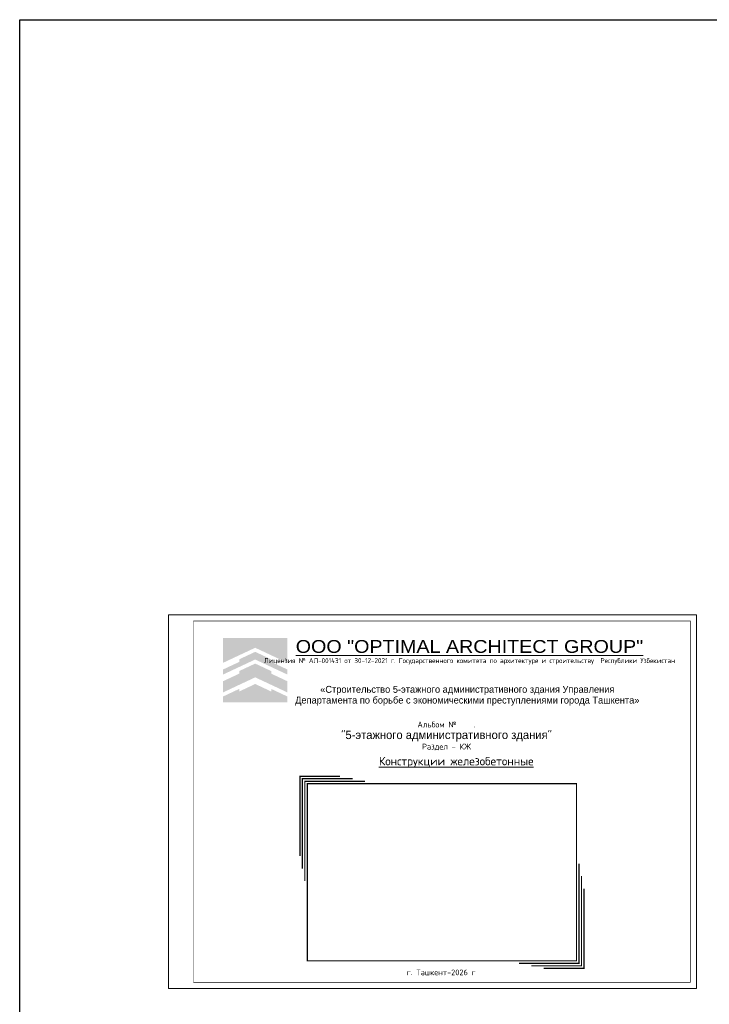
# Model space of a CAD drawing. Header units: millimetres. Extents: x -33345 to 4712671, y -3392 to 121473.
# Tile 1 of 256: x -33345 to 21481, y 43253 to 121473. Entities that reach past the tile are written whole.
import ezdxf

# ---------------------------------------------------------------- set-up
doc = ezdxf.new("R2010")
doc.units = ezdxf.units.MM
for name, color, linetype, lineweight in [('baza', 7, 'Continuous', 0), ('text_pom', 5, 'Continuous', 13), ('Аннотация - Текст_Ном._пера__1', 7, 'Continuous', 15), ('Основные', 7, 'Continuous', 40), ('Элемент модели - Зона_Ном_пера__41_Ном_пера__1_Ном._пера__7_Ном._пера__1', 7, 'Continuous', 15)]:
    doc.layers.add(name, color=color, linetype=linetype, lineweight=lineweight)
doc.layers.add('Маркировка', color=7, linetype='Continuous')
doc.styles.add('GOST-2.304_Type-B_italic', font='GOST Common Italic.ttf')
doc.styles.add('Констр', font='isocpeui.ttf')
doc.styles.add('СГЕНЕРИР_СТИЛЬ_1', font='arial.ttf')

# ---------------------------------------------------------------- blocks, each defined once
blk = doc.blocks.new('TRHTGRTHTHTH')
at = {"true_color": 0x90e0ed}
h = blk.add_hatch(color=141, dxfattribs=at)
h.dxf.hatch_style = 1
h.paths.add_polyline_path([(2100478, -1202256), (2097930, -1202256), (2097930, -1203239), (2098567, -1202940), (2099204, -1202642), (2099841, -1202940), (2100478, -1203239)])
at = {"true_color": 0x1f2877}
h = blk.add_hatch(color=166, dxfattribs=at)
h.dxf.hatch_style = 1
h.paths.add_polyline_path([(2099204, -1202804), (2098567, -1203102), (2098567, -1203205), (2097930, -1203504), (2097930, -1203704), (2098567, -1203406), (2099204, -1203108), (2099841, -1203406), (2100478, -1203704), (2100478, -1203504), (2099841, -1203205), (2099841, -1203102)])
h.paths.add_polyline_path([(2099204, -1203270), (2098567, -1203568), (2098567, -1203671), (2097930, -1203969), (2097930, -1204414), (2098567, -1204115), (2099204, -1203817), (2099841, -1204115), (2100478, -1204414), (2100478, -1203969), (2099841, -1203671), (2099841, -1203568)])
h.paths.add_polyline_path([(2099204, -1204081), (2098567, -1204380), (2098567, -1204277), (2097930, -1204576), (2097930, -1204804), (2100478, -1204804), (2100478, -1204576), (2099841, -1204277), (2099841, -1204380)])

msp = doc.modelspace()

# ---------------------------------------------------------------- linework, layer by layer
at = {"color": 3, "lineweight": 30, "ltscale": 100}
msp.add_lwpolyline([(-33344.658, 121472.664), (4712671.379, 121472.664), (4712671.379, -3391.647), (-33344.658, -3391.647)], close=True, dxfattribs=at)
at = {"layer": 'baza', "color": 254, "lineweight": 30, "ltscale": 100, "true_color": 0xcee3dd, "const_width": 99, "elevation": 0}
for points in [[(-7872.851, 61367.799), (-11068.807, 61367.799), (-11068.807, 55029.409)], [(8319.675, 46113.835), (11515.631, 46113.835), (11515.631, 52452.224)]]:
    msp.add_lwpolyline(points, dxfattribs=at)
at = {"layer": 'baza', "color": 9, "lineweight": 30, "ltscale": 100, "true_color": 0xb5d4c8, "const_width": 99, "elevation": 0}
for points in [[(-6882.851, 61169.799), (-10870.807, 61169.799), (-10870.807, 54039.409)], [(7329.675, 46311.835), (11317.631, 46311.835), (11317.631, 53442.224)]]:
    msp.add_lwpolyline(points, dxfattribs=at)
at = {"layer": 'baza', "color": 253, "lineweight": 30, "ltscale": 100, "true_color": 0x97c3b6, "const_width": 99, "elevation": 0}
for points in [[(-5892.851, 60971.799), (-10672.807, 60971.799), (-10672.807, 53049.409)], [(6339.675, 46509.835), (11119.631, 46509.835), (11119.631, 54432.224)]]:
    msp.add_lwpolyline(points, dxfattribs=at)
at = {"layer": 'baza', "color": 113, "lineweight": 30, "ltscale": 100, "true_color": 0x6aaa97, "const_width": 99}
msp.add_lwpolyline([(-10474.807, 60773.799), (-10474.807, 46707.835), (10921.631, 46707.835), (10921.631, 60773.799)], close=True, dxfattribs=at)
at = {"layer": 'Маркировка', "lineweight": 5, "ltscale": 20}
msp.add_lwpolyline([(-21526.588, 74201.326), (20473.412, 74201.326), (20473.412, 44501.326), (-21526.588, 44501.326)], close=True, dxfattribs=at)
at = {"layer": 'Основные', "const_width": 50}
msp.add_lwpolyline([(-19526.588, 45001.326), (19973.412, 45001.326), (19973.412, 73701.326), (-19526.588, 73701.326)], close=True, dxfattribs=at)

# ---------------------------------------------------------------- block references
at = {"linetype": 'ByBlock', "xscale": 2, "yscale": 2, "zscale": 2}
msp.add_blockref('TRHTGRTHTHTH', (-4213028.562, 2476861.685), dxfattribs=at)

# ---------------------------------------------------------------- texts
at = {"layer": 'text_pom', "color": 0, "lineweight": 30, "insert": (2416.905, 70503.732), "char_height": 396, "width": 37920.00005, "attachment_point": 5, "rotation": 359.99693271, "line_spacing_factor": 1.2, "style": 'GOST-2.304_Type-B_italic'}
msp.add_mtext('{\\fISOCPEUR|b0|i0|c204|p34;\\W0.85;Лицензия № АЛ-001431 от 30-12-2021 г. Государственного комитета по архитектуре и строительству  Республики Узбекистан}', dxfattribs=at)
at = {"layer": 'Аннотация - Текст_Ном._пера__1', "linetype": 'Continuous', "attachment_point": 5, "line_spacing_factor": 0.930574}
for s, insert, char_height, width, style in [('{\\W1.1;\\LOOO "OPTIMAL ARCHITECT GROUP"}', (2412.493, 71674.715), 1018.18011, 32527.328, 'СГЕНЕРИР_СТИЛЬ_1'), ('\\pxqc;{\\fCentury Gothic|b0|i0|c204|p34;«Строительство 5-этажного административного здания Управления Департамента по борьбе с экономическими преступлениями города Ташкента»}', (2241.113, 67764.847), 550, 27710.17822, 'Констр'), ('{\\fISOCPEUR|b1|i0|c204|p34;\\H0.7x;Альбом № \\fArial|b1|i0|c204|p34;___\\fISOCPEUR|b1|i0|c204|p34;. \\fISOCPEUR|b0|i0|c204|p34;\\P\\H1.2857x;"\\fCentury Gothic|b0|i0|c204|p34;\\H1.11112x;5-этажного административного здания\\fISOCPEUR|b0|i0|c204|p34;\\H0.89999x;"\\P\\fISOCPEUR|b1|i0|c204|p34;\\H0.77779x;\\C0;Раздел - КЖ}', (589.627, 64564.716), 665.326246, 28339.82553, 'Констр'), ('\\pxi2;{\\fISOCPEUR|b0|i0|c204|p34;\\L\\C0;Конструкции железобетонные}', (697.169, 62478.409), 665.32625, 28339.82553, 'Констр')]:
    msp.add_mtext(s, dxfattribs=dict(at, insert=insert, char_height=char_height, width=width, style=style))
at = {"layer": 'Элемент модели - Зона_Ном_пера__41_Ном_пера__1_Ном._пера__7_Ном._пера__1', "linetype": 'Continuous', "insert": (169.209, 45789.378), "char_height": 450, "width": 20265.29193, "attachment_point": 5, "style": 'Констр'}
msp.add_mtext('\\A1;{\\fISOCPEUR|b0|i0|c204|p34;г. Ташкент-2026 г}', dxfattribs=at)

doc.saveas('drawing.dxf')
